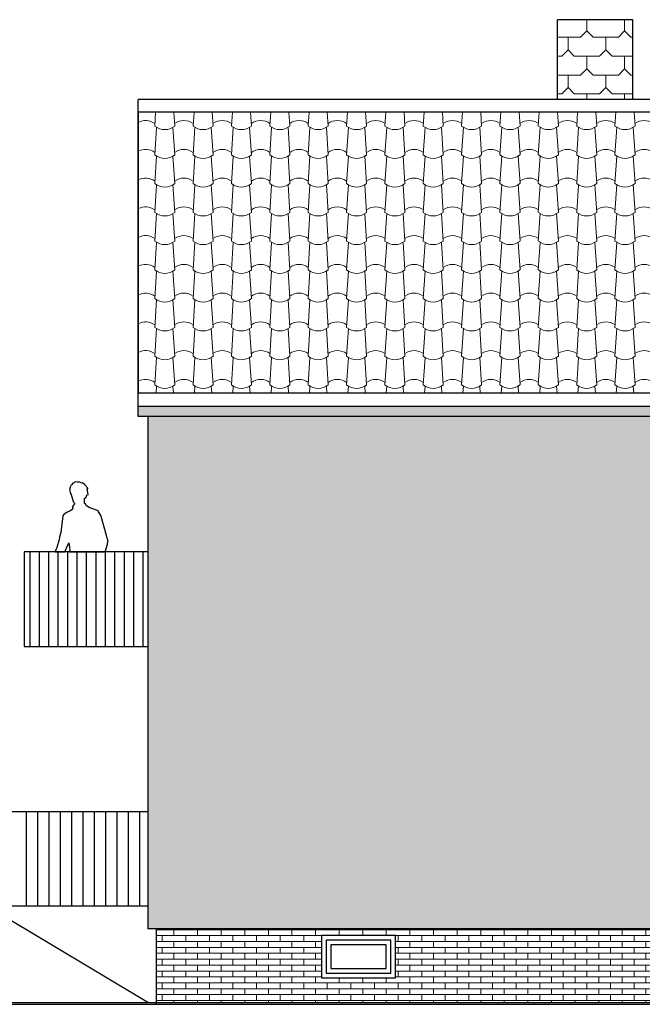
# Model space of a CAD drawing. Header units: millimetres. Extents: x 5 to 471, y 35 to 84.
# Tile 28 of 34: x 398 to 405, y 38 to 49. Entities that reach past the tile are written whole.
import ezdxf

# ---------------------------------------------------------------- set-up
doc = ezdxf.new("R2010")
doc.units = ezdxf.units.MM
doc.header["$MEASUREMENT"] = 0
for name, color, linetype in [('P_ZE_SCHNITT', 7, 'Continuous'), ('R_NT_DACH', 7, 'Continuous'), ('R_NT_FENSTER', 7, 'Continuous'), ('R_NT_HIDDEN', 7, 'Continuous'), ('R_NT_STAHL', 7, 'Continuous'), ('R_TR_BODEN', 7, 'Continuous'), ('R_TR_HIDDEN', 7, 'Continuous'), ('Schraffuren', 7, 'Continuous')]:
    doc.layers.add(name, color=color, linetype=linetype)
doc.linetypes.add('Terrainlinie', pattern='A,0,[1,Bl.Nr. 2.0011.Shx,S=0.000793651,R=0,X=0,Y=-0.043301],-0.1,0', length=0.1)

# ---------------------------------------------------------------- blocks, each defined once
blk = doc.blocks.new('*X350', base_point=(360.28, 39.361))
at = {"layer": 'Schraffuren', "color": 9, "linetype": 'Continuous', "lineweight": 18}
for p, q in [((399.711, 47.767), (399.701, 47.62)), ((399.904, 47.767), (399.914, 47.62)), ((400.118, 47.767), (400.108, 47.62)), ((400.311, 47.767), (400.32, 47.62)), ((400.524, 47.767), (400.514, 47.62)), ((400.717, 47.767), (400.727, 47.62)), ((400.93, 47.767), (400.921, 47.62)), ((401.123, 47.767), (401.133, 47.62)), ((401.337, 47.767), (401.327, 47.62)), ((401.53, 47.767), (401.54, 47.62)), ((401.743, 47.767), (401.733, 47.62)), ((401.936, 47.767), (401.946, 47.62)), ((402.15, 47.767), (402.14, 47.62)), ((402.343, 47.767), (402.352, 47.62)), ((402.556, 47.767), (402.546, 47.62)), ((402.749, 47.767), (402.759, 47.62)), ((402.962, 47.767), (402.953, 47.62)), ((403.155, 47.767), (403.165, 47.62)), ((403.369, 47.767), (403.359, 47.62)), ((403.562, 47.767), (403.572, 47.62)), ((403.775, 47.767), (403.765, 47.62)), ((403.968, 47.767), (403.978, 47.62)), ((404.182, 47.767), (404.172, 47.62)), ((404.375, 47.767), (404.384, 47.62)), ((404.588, 47.767), (404.578, 47.62)), ((404.781, 47.767), (404.791, 47.62)), ((399.721, 47.607), (399.701, 47.316)), ((399.895, 47.607), (399.914, 47.316)), ((400.127, 47.607), (400.108, 47.316)), ((400.301, 47.607), (400.32, 47.316)), ((400.534, 47.607), (400.514, 47.316)), ((400.707, 47.607), (400.727, 47.316)), ((400.94, 47.607), (400.921, 47.316)), ((401.114, 47.607), (401.133, 47.316)), ((401.346, 47.607), (401.327, 47.316)), ((401.52, 47.607), (401.54, 47.316)), ((401.753, 47.607), (401.733, 47.316)), ((401.927, 47.607), (401.946, 47.316)), ((402.159, 47.607), (402.14, 47.316)), ((402.333, 47.607), (402.352, 47.316)), ((402.566, 47.607), (402.546, 47.316)), ((402.739, 47.607), (402.759, 47.316)), ((402.972, 47.607), (402.953, 47.316)), ((403.146, 47.607), (403.165, 47.316)), ((403.378, 47.607), (403.359, 47.316)), ((403.552, 47.607), (403.572, 47.316)), ((403.785, 47.607), (403.765, 47.316)), ((403.959, 47.607), (403.978, 47.316)), ((404.191, 47.607), (404.172, 47.316)), ((404.365, 47.607), (404.384, 47.316)), ((404.598, 47.607), (404.578, 47.316)), ((404.771, 47.607), (404.791, 47.316)), ((399.721, 47.303), (399.701, 47.011)), ((399.895, 47.303), (399.914, 47.011)), ((400.127, 47.303), (400.108, 47.011)), ((400.301, 47.303), (400.32, 47.011)), ((400.534, 47.303), (400.514, 47.011)), ((400.707, 47.303), (400.727, 47.011)), ((400.94, 47.303), (400.921, 47.011)), ((401.114, 47.303), (401.133, 47.011)), ((401.346, 47.303), (401.327, 47.011)), ((401.52, 47.303), (401.54, 47.011)), ((401.753, 47.303), (401.733, 47.011)), ((401.927, 47.303), (401.946, 47.011)), ((402.159, 47.303), (402.14, 47.011)), ((402.333, 47.303), (402.352, 47.011)), ((402.566, 47.303), (402.546, 47.011)), ((402.739, 47.303), (402.759, 47.011)), ((402.972, 47.303), (402.953, 47.011)), ((403.146, 47.303), (403.165, 47.011)), ((403.378, 47.303), (403.359, 47.011)), ((403.552, 47.303), (403.572, 47.011)), ((403.785, 47.303), (403.765, 47.011)), ((403.959, 47.303), (403.978, 47.011)), ((404.191, 47.303), (404.172, 47.011)), ((404.365, 47.303), (404.384, 47.011)), ((404.598, 47.303), (404.578, 47.011)), ((404.771, 47.303), (404.791, 47.011)), ((399.721, 46.998), (399.701, 46.707)), ((399.895, 46.998), (399.914, 46.707)), ((400.127, 46.998), (400.108, 46.707)), ((400.301, 46.998), (400.32, 46.707)), ((400.534, 46.998), (400.514, 46.707)), ((400.707, 46.998), (400.727, 46.707)), ((400.94, 46.998), (400.921, 46.707)), ((401.114, 46.998), (401.133, 46.707)), ((401.346, 46.998), (401.327, 46.707)), ((401.52, 46.998), (401.54, 46.707)), ((401.753, 46.998), (401.733, 46.707)), ((401.927, 46.998), (401.946, 46.707)), ((402.159, 46.998), (402.14, 46.707)), ((402.333, 46.998), (402.352, 46.707)), ((402.566, 46.998), (402.546, 46.707)), ((402.739, 46.998), (402.759, 46.707)), ((402.972, 46.998), (402.953, 46.707)), ((403.146, 46.998), (403.165, 46.707)), ((403.378, 46.998), (403.359, 46.707)), ((403.552, 46.998), (403.572, 46.707)), ((403.785, 46.998), (403.765, 46.707)), ((403.959, 46.998), (403.978, 46.707)), ((404.191, 46.998), (404.172, 46.707)), ((404.365, 46.998), (404.384, 46.707)), ((404.598, 46.998), (404.578, 46.707)), ((404.771, 46.998), (404.791, 46.707)), ((399.721, 46.694), (399.701, 46.402)), ((399.895, 46.694), (399.914, 46.402)), ((400.127, 46.694), (400.108, 46.402)), ((400.301, 46.694), (400.32, 46.402)), ((400.534, 46.694), (400.514, 46.402)), ((400.707, 46.694), (400.727, 46.402)), ((400.94, 46.694), (400.92, 46.402)), ((401.114, 46.694), (401.133, 46.402)), ((401.346, 46.694), (401.327, 46.402)), ((401.52, 46.694), (401.54, 46.402)), ((401.753, 46.694), (401.733, 46.402)), ((401.927, 46.694), (401.946, 46.402)), ((402.159, 46.694), (402.14, 46.402)), ((402.333, 46.694), (402.352, 46.402)), ((402.566, 46.694), (402.546, 46.402)), ((402.739, 46.694), (402.759, 46.402)), ((402.972, 46.694), (402.953, 46.402)), ((403.146, 46.694), (403.165, 46.402)), ((403.378, 46.694), (403.359, 46.402)), ((403.552, 46.694), (403.572, 46.402)), ((403.785, 46.694), (403.765, 46.402)), ((403.959, 46.694), (403.978, 46.402)), ((404.191, 46.694), (404.172, 46.402)), ((404.365, 46.694), (404.384, 46.402)), ((404.598, 46.694), (404.578, 46.402)), ((404.771, 46.694), (404.791, 46.402)), ((399.721, 46.389), (399.701, 46.098)), ((399.895, 46.389), (399.914, 46.098)), ((400.127, 46.389), (400.108, 46.098)), ((400.301, 46.389), (400.32, 46.098)), ((400.534, 46.389), (400.514, 46.098)), ((400.707, 46.389), (400.727, 46.098)), ((400.94, 46.389), (400.92, 46.098)), ((401.114, 46.389), (401.133, 46.098)), ((401.346, 46.389), (401.327, 46.098)), ((401.52, 46.389), (401.54, 46.098)), ((401.753, 46.389), (401.733, 46.098)), ((401.927, 46.389), (401.946, 46.098)), ((402.159, 46.389), (402.14, 46.098)), ((402.333, 46.389), (402.352, 46.098)), ((402.566, 46.389), (402.546, 46.098)), ((402.739, 46.389), (402.759, 46.098)), ((402.972, 46.389), (402.952, 46.098)), ((403.146, 46.389), (403.165, 46.098)), ((403.378, 46.389), (403.359, 46.098)), ((403.552, 46.389), (403.572, 46.098)), ((403.785, 46.389), (403.765, 46.098)), ((403.959, 46.389), (403.978, 46.098)), ((404.191, 46.389), (404.172, 46.098)), ((404.365, 46.389), (404.384, 46.098)), ((404.598, 46.389), (404.578, 46.098)), ((404.771, 46.389), (404.791, 46.098)), ((399.721, 46.085), (399.701, 45.793)), ((399.895, 46.085), (399.914, 45.793)), ((400.127, 46.085), (400.108, 45.793)), ((400.301, 46.085), (400.32, 45.793)), ((400.534, 46.085), (400.514, 45.793)), ((400.707, 46.085), (400.727, 45.793)), ((400.94, 46.085), (400.92, 45.793)), ((401.114, 46.085), (401.133, 45.793)), ((401.346, 46.085), (401.327, 45.793)), ((401.52, 46.085), (401.54, 45.793)), ((401.753, 46.085), (401.733, 45.793)), ((401.927, 46.085), (401.946, 45.793)), ((402.159, 46.085), (402.14, 45.793)), ((402.333, 46.085), (402.352, 45.793)), ((402.565, 46.085), (402.546, 45.793)), ((402.739, 46.085), (402.759, 45.793)), ((402.972, 46.085), (402.952, 45.793)), ((403.146, 46.085), (403.165, 45.793)), ((403.378, 46.085), (403.359, 45.793)), ((403.552, 46.085), (403.572, 45.793)), ((403.785, 46.085), (403.765, 45.793)), ((403.959, 46.085), (403.978, 45.793)), ((404.191, 46.085), (404.172, 45.793)), ((404.365, 46.085), (404.384, 45.793)), ((404.598, 46.085), (404.578, 45.793)), ((404.771, 46.085), (404.791, 45.793)), ((399.721, 45.78), (399.701, 45.489)), ((399.895, 45.78), (399.914, 45.489)), ((400.127, 45.78), (400.108, 45.489)), ((400.301, 45.78), (400.32, 45.489)), ((400.533, 45.78), (400.514, 45.489)), ((400.707, 45.78), (400.727, 45.489)), ((400.94, 45.78), (400.92, 45.489)), ((401.114, 45.78), (401.133, 45.489)), ((401.346, 45.78), (401.327, 45.489)), ((401.52, 45.78), (401.54, 45.489)), ((401.753, 45.78), (401.733, 45.489)), ((401.926, 45.78), (401.946, 45.489)), ((402.159, 45.78), (402.14, 45.489)), ((402.333, 45.78), (402.352, 45.489)), ((402.565, 45.78), (402.546, 45.489)), ((402.739, 45.78), (402.759, 45.489)), ((402.972, 45.78), (402.952, 45.489)), ((403.146, 45.78), (403.165, 45.489)), ((403.378, 45.78), (403.359, 45.489)), ((403.552, 45.78), (403.572, 45.489)), ((403.785, 45.78), (403.765, 45.489)), ((403.958, 45.78), (403.978, 45.489)), ((404.191, 45.78), (404.172, 45.489)), ((404.365, 45.78), (404.384, 45.489)), ((404.597, 45.78), (404.578, 45.489)), ((404.771, 45.78), (404.791, 45.489)), ((399.721, 45.476), (399.701, 45.184)), ((399.894, 45.476), (399.914, 45.184)), ((400.127, 45.476), (400.108, 45.184)), ((400.301, 45.476), (400.32, 45.184)), ((400.533, 45.476), (400.514, 45.184)), ((400.707, 45.476), (400.727, 45.184)), ((400.94, 45.476), (400.92, 45.184)), ((401.114, 45.476), (401.133, 45.184)), ((401.346, 45.476), (401.327, 45.184)), ((401.52, 45.476), (401.54, 45.184)), ((401.753, 45.476), (401.733, 45.184)), ((401.926, 45.476), (401.946, 45.184)), ((402.159, 45.476), (402.14, 45.184)), ((402.333, 45.476), (402.352, 45.184)), ((402.565, 45.476), (402.546, 45.184)), ((402.739, 45.476), (402.759, 45.184)), ((402.972, 45.476), (402.952, 45.184)), ((403.146, 45.476), (403.165, 45.184)), ((403.378, 45.476), (403.359, 45.184)), ((403.552, 45.476), (403.572, 45.184)), ((403.785, 45.476), (403.765, 45.184)), ((403.958, 45.476), (403.978, 45.184)), ((404.191, 45.476), (404.172, 45.184)), ((404.365, 45.476), (404.384, 45.184)), ((404.597, 45.476), (404.578, 45.184)), ((404.771, 45.476), (404.791, 45.184)), ((399.721, 45.171), (399.701, 44.88)), ((399.894, 45.171), (399.914, 44.88)), ((400.127, 45.171), (400.108, 44.88)), ((400.301, 45.171), (400.32, 44.88)), ((400.533, 45.171), (400.514, 44.88)), ((400.707, 45.171), (400.727, 44.88)), ((400.94, 45.171), (400.92, 44.88)), ((401.114, 45.171), (401.133, 44.88)), ((401.346, 45.171), (401.327, 44.88)), ((401.52, 45.171), (401.54, 44.88)), ((401.753, 45.171), (401.733, 44.88)), ((401.926, 45.171), (401.946, 44.88)), ((402.159, 45.171), (402.14, 44.88)), ((402.333, 45.171), (402.352, 44.88)), ((402.565, 45.171), (402.546, 44.88)), ((402.739, 45.171), (402.759, 44.88)), ((402.972, 45.171), (402.952, 44.88)), ((403.146, 45.171), (403.165, 44.88)), ((403.378, 45.171), (403.359, 44.88)), ((403.552, 45.171), (403.572, 44.88)), ((403.785, 45.171), (403.765, 44.88)), ((403.958, 45.171), (403.978, 44.88)), ((404.191, 45.171), (404.172, 44.88)), ((404.365, 45.171), (404.384, 44.88)), ((404.597, 45.171), (404.578, 44.88)), ((404.771, 45.171), (404.791, 44.88)), ((399.721, 44.867), (399.716, 44.791)), ((399.894, 44.867), (399.9, 44.791)), ((400.127, 44.867), (400.122, 44.791)), ((400.301, 44.867), (400.306, 44.791)), ((400.533, 44.867), (400.528, 44.791)), ((400.707, 44.867), (400.712, 44.791)), ((400.94, 44.867), (400.935, 44.791)), ((401.114, 44.867), (401.119, 44.791)), ((401.346, 44.867), (401.341, 44.791)), ((401.52, 44.867), (401.525, 44.791)), ((401.753, 44.867), (401.748, 44.791)), ((401.926, 44.867), (401.932, 44.791)), ((402.159, 44.867), (402.154, 44.791)), ((402.333, 44.867), (402.338, 44.791)), ((402.565, 44.867), (402.56, 44.791)), ((402.739, 44.867), (402.744, 44.791)), ((402.972, 44.867), (402.967, 44.791)), ((403.146, 44.867), (403.151, 44.791)), ((403.378, 44.867), (403.373, 44.791)), ((403.552, 44.867), (403.557, 44.791)), ((403.785, 44.867), (403.78, 44.791)), ((403.958, 44.867), (403.964, 44.791)), ((404.191, 44.867), (404.186, 44.791)), ((404.365, 44.867), (404.37, 44.791)), ((404.597, 44.867), (404.592, 44.791)), ((404.771, 44.867), (404.776, 44.791))]:
    blk.add_line(p, q, dxfattribs=at)
for centre, start_param, end_param in [((399.604, 47.322), 5.856101, 6.610986), ((400.011, 47.322), 5.856101, 6.710269), ((400.417, 47.322), 5.856101, 6.710269), ((400.824, 47.322), 5.856101, 6.710269), ((401.23, 47.322), 5.856101, 6.710269), ((401.636, 47.322), 5.856101, 6.710269), ((402.043, 47.322), 5.856101, 6.710269), ((402.449, 47.322), 5.856101, 6.710269), ((402.856, 47.322), 5.856101, 6.710269), ((403.262, 47.322), 5.856101, 6.710269), ((403.668, 47.322), 5.856101, 6.710269), ((404.075, 47.322), 5.856101, 6.710269), ((404.481, 47.322), 5.856101, 6.710269), ((404.888, 47.322), 5.856101, 6.710269), ((399.808, 47.94), 2.678918, 3.604267), ((400.214, 47.94), 2.678918, 3.604267), ((400.62, 47.94), 2.678918, 3.604267), ((401.027, 47.94), 2.678918, 3.604267), ((401.433, 47.94), 2.678918, 3.604267), ((401.84, 47.94), 2.678918, 3.604267), ((402.246, 47.94), 2.678918, 3.604267), ((402.652, 47.94), 2.678918, 3.604267), ((403.059, 47.94), 2.678918, 3.604267), ((403.465, 47.94), 2.678918, 3.604267), ((403.872, 47.94), 2.678918, 3.604267), ((404.278, 47.94), 2.678918, 3.604267), ((404.684, 47.94), 2.678918, 3.604267), ((399.604, 47.017), 5.856101, 6.610942), ((400.011, 47.017), 5.856101, 6.710269), ((400.417, 47.017), 5.856101, 6.710269), ((400.824, 47.017), 5.856101, 6.710269), ((401.23, 47.017), 5.856101, 6.710269), ((401.636, 47.017), 5.856101, 6.710269), ((402.043, 47.017), 5.856101, 6.710269), ((402.449, 47.017), 5.856101, 6.710269), ((402.856, 47.017), 5.856101, 6.710269), ((403.262, 47.017), 5.856101, 6.710269), ((403.668, 47.017), 5.856101, 6.710269), ((404.075, 47.017), 5.856101, 6.710269), ((404.481, 47.017), 5.856101, 6.710269), ((404.888, 47.017), 5.856101, 6.710269), ((399.808, 47.635), 2.678918, 3.604267), ((400.214, 47.635), 2.678918, 3.604267), ((400.62, 47.635), 2.678918, 3.604267), ((401.027, 47.635), 2.678918, 3.604267), ((401.433, 47.635), 2.678918, 3.604267), ((401.84, 47.635), 2.678918, 3.604267), ((402.246, 47.635), 2.678918, 3.604267), ((402.652, 47.635), 2.678918, 3.604267), ((403.059, 47.635), 2.678918, 3.604267), ((403.465, 47.635), 2.678918, 3.604267), ((403.872, 47.635), 2.678918, 3.604267), ((404.278, 47.635), 2.678918, 3.604267), ((404.684, 47.635), 2.678918, 3.604267), ((399.604, 46.713), 5.856101, 6.610897), ((400.011, 46.713), 5.856101, 6.710269), ((400.417, 46.713), 5.856101, 6.710269), ((400.824, 46.713), 5.856101, 6.710269), ((401.23, 46.713), 5.856101, 6.710269), ((401.636, 46.713), 5.856101, 6.710269), ((402.043, 46.713), 5.856101, 6.710269), ((402.449, 46.713), 5.856101, 6.710269), ((402.856, 46.713), 5.856101, 6.710269), ((403.262, 46.713), 5.856101, 6.710269), ((403.668, 46.713), 5.856101, 6.710269), ((404.075, 46.713), 5.856101, 6.710269), ((404.481, 46.713), 5.856101, 6.710269), ((404.888, 46.713), 5.856101, 6.710269), ((399.808, 47.331), 2.678918, 3.604267), ((400.214, 47.331), 2.678918, 3.604267), ((400.62, 47.331), 2.678918, 3.604267), ((401.027, 47.331), 2.678918, 3.604267), ((401.433, 47.331), 2.678918, 3.604267), ((401.84, 47.331), 2.678918, 3.604267), ((402.246, 47.331), 2.678918, 3.604267), ((402.652, 47.331), 2.678918, 3.604267), ((403.059, 47.331), 2.678918, 3.604267), ((403.465, 47.331), 2.678918, 3.604267), ((403.872, 47.331), 2.678918, 3.604267), ((404.278, 47.331), 2.678918, 3.604267), ((404.684, 47.331), 2.678918, 3.604267), ((399.604, 46.408), 5.856101, 6.610853), ((400.011, 46.408), 5.856101, 6.710269), ((400.417, 46.408), 5.856101, 6.710269), ((400.824, 46.408), 5.856101, 6.710269), ((401.23, 46.408), 5.856101, 6.710269), ((401.636, 46.408), 5.856101, 6.710269), ((402.043, 46.408), 5.856101, 6.710269), ((402.449, 46.408), 5.856101, 6.710269), ((402.856, 46.408), 5.856101, 6.710269), ((403.262, 46.408), 5.856101, 6.710269), ((403.668, 46.408), 5.856101, 6.710269), ((404.075, 46.408), 5.856101, 6.710269), ((404.481, 46.408), 5.856101, 6.710269), ((404.888, 46.408), 5.856101, 6.710269), ((399.808, 47.026), 2.678918, 3.604267), ((400.214, 47.026), 2.678918, 3.604267), ((400.62, 47.026), 2.678918, 3.604267), ((401.027, 47.026), 2.678918, 3.604267), ((401.433, 47.026), 2.678918, 3.604267), ((401.84, 47.026), 2.678918, 3.604267), ((402.246, 47.026), 2.678918, 3.604267), ((402.652, 47.026), 2.678918, 3.604267), ((403.059, 47.026), 2.678918, 3.604267), ((403.465, 47.026), 2.678918, 3.604267), ((403.872, 47.026), 2.678918, 3.604267), ((404.278, 47.026), 2.678918, 3.604267), ((404.684, 47.026), 2.678918, 3.604267), ((399.604, 46.104), 5.856101, 6.610809), ((399.808, 46.722), 2.678918, 3.604267), ((400.011, 46.104), 5.856101, 6.710269), ((400.214, 46.722), 2.678918, 3.604267), ((400.417, 46.104), 5.856101, 6.710269), ((400.62, 46.722), 2.678918, 3.604267), ((400.824, 46.104), 5.856101, 6.710269), ((401.027, 46.722), 2.678918, 3.604267), ((401.23, 46.104), 5.856101, 6.710269), ((401.433, 46.722), 2.678918, 3.604267), ((401.636, 46.104), 5.856101, 6.710269), ((401.84, 46.722), 2.678918, 3.604267), ((402.043, 46.104), 5.856101, 6.710269), ((402.246, 46.722), 2.678918, 3.604267), ((402.449, 46.104), 5.856101, 6.710269), ((402.652, 46.722), 2.678918, 3.604267), ((402.856, 46.104), 5.856101, 6.710269), ((403.059, 46.722), 2.678918, 3.604267), ((403.262, 46.104), 5.856101, 6.710269), ((403.465, 46.722), 2.678918, 3.604267), ((403.668, 46.104), 5.856101, 6.710269), ((403.872, 46.722), 2.678918, 3.604267), ((404.075, 46.104), 5.856101, 6.710269), ((404.278, 46.722), 2.678918, 3.604267), ((404.481, 46.104), 5.856101, 6.710269), ((404.684, 46.722), 2.678918, 3.604267), ((404.888, 46.104), 5.856101, 6.710269), ((399.604, 45.799), 5.856101, 6.610764), ((399.808, 46.417), 2.678918, 3.604267), ((400.011, 45.799), 5.856101, 6.710269), ((400.214, 46.417), 2.678918, 3.604267), ((400.417, 45.799), 5.856101, 6.710269), ((400.62, 46.417), 2.678918, 3.604267), ((400.824, 45.799), 5.856101, 6.710269), ((401.027, 46.417), 2.678918, 3.604267), ((401.23, 45.799), 5.856101, 6.710269), ((401.433, 46.417), 2.678918, 3.604267), ((401.636, 45.799), 5.856101, 6.710269), ((401.84, 46.417), 2.678918, 3.604267), ((402.043, 45.799), 5.856101, 6.710269), ((402.246, 46.417), 2.678918, 3.604267), ((402.449, 45.799), 5.856101, 6.710269), ((402.652, 46.417), 2.678918, 3.604267), ((402.856, 45.799), 5.856101, 6.710269), ((403.059, 46.417), 2.678918, 3.604267), ((403.262, 45.799), 5.856101, 6.710269), ((403.465, 46.417), 2.678918, 3.604267), ((403.668, 45.799), 5.856101, 6.710269), ((403.872, 46.417), 2.678918, 3.604267), ((404.075, 45.799), 5.856101, 6.710269), ((404.278, 46.417), 2.678918, 3.604267), ((404.481, 45.799), 5.856101, 6.710269), ((404.684, 46.417), 2.678918, 3.604267), ((404.888, 45.799), 5.856101, 6.710269), ((399.604, 45.495), 5.856101, 6.61072), ((399.808, 46.113), 2.678918, 3.604267), ((400.011, 45.495), 5.856101, 6.710269), ((400.214, 46.113), 2.678918, 3.604267), ((400.417, 45.495), 5.856101, 6.710269), ((400.62, 46.113), 2.678918, 3.604267), ((400.824, 45.495), 5.856101, 6.710269), ((401.027, 46.113), 2.678918, 3.604267), ((401.23, 45.495), 5.856101, 6.710269), ((401.433, 46.113), 2.678918, 3.604267), ((401.636, 45.495), 5.856101, 6.710269), ((401.84, 46.113), 2.678918, 3.604267), ((402.043, 45.495), 5.856101, 6.710269), ((402.246, 46.113), 2.678918, 3.604267), ((402.449, 45.495), 5.856101, 6.710269), ((402.652, 46.113), 2.678918, 3.604267), ((402.856, 45.495), 5.856101, 6.710269), ((403.059, 46.113), 2.678918, 3.604267), ((403.262, 45.495), 5.856101, 6.710269), ((403.465, 46.113), 2.678918, 3.604267), ((403.668, 45.495), 5.856101, 6.710269), ((403.872, 46.113), 2.678918, 3.604267), ((404.075, 45.495), 5.856101, 6.710269), ((404.278, 46.113), 2.678918, 3.604267), ((404.481, 45.495), 5.856101, 6.710269), ((404.684, 46.113), 2.678918, 3.604267), ((404.888, 45.495), 5.856101, 6.710269), ((399.604, 45.19), 5.856101, 6.610676), ((399.808, 45.808), 2.678918, 3.604267), ((400.011, 45.19), 5.856101, 6.710269), ((400.214, 45.808), 2.678918, 3.604267), ((400.417, 45.19), 5.856101, 6.710269), ((400.62, 45.808), 2.678918, 3.604267), ((400.824, 45.19), 5.856101, 6.710269), ((401.027, 45.808), 2.678918, 3.604267), ((401.23, 45.19), 5.856101, 6.710269), ((401.433, 45.808), 2.678918, 3.604267), ((401.636, 45.19), 5.856101, 6.710269), ((401.84, 45.808), 2.678918, 3.604267), ((402.043, 45.19), 5.856101, 6.710269), ((402.246, 45.808), 2.678918, 3.604267), ((402.449, 45.19), 5.856101, 6.710269), ((402.652, 45.808), 2.678918, 3.604267), ((402.856, 45.19), 5.856101, 6.710269), ((403.059, 45.808), 2.678918, 3.604267), ((403.262, 45.19), 5.856101, 6.710269), ((403.465, 45.808), 2.678918, 3.604267), ((403.668, 45.19), 5.856101, 6.710269), ((403.872, 45.808), 2.678918, 3.604267), ((404.075, 45.19), 5.856101, 6.710269), ((404.278, 45.808), 2.678918, 3.604267), ((404.481, 45.19), 5.856101, 6.710269), ((404.684, 45.808), 2.678918, 3.604267), ((404.888, 45.19), 5.856101, 6.710269), ((399.604, 44.886), 5.856101, 6.610631), ((400.011, 44.886), 5.856101, 6.710269), ((400.417, 44.886), 5.856101, 6.710269), ((400.824, 44.886), 5.856101, 6.710269), ((401.23, 44.886), 5.856101, 6.710269), ((401.636, 44.886), 5.856101, 6.710269), ((402.043, 44.886), 5.856101, 6.710269), ((402.449, 44.886), 5.856101, 6.710269), ((402.856, 44.886), 5.856101, 6.710269), ((403.262, 44.886), 5.856101, 6.710269), ((403.668, 44.886), 5.856101, 6.710269), ((404.075, 44.886), 5.856101, 6.710269), ((404.481, 44.886), 5.856101, 6.710269), ((404.888, 44.886), 5.856101, 6.710269), ((399.808, 45.504), 2.678918, 3.604267), ((400.214, 45.504), 2.678918, 3.604267), ((400.62, 45.504), 2.678918, 3.604267), ((401.027, 45.504), 2.678918, 3.604267), ((401.433, 45.504), 2.678918, 3.604267), ((401.84, 45.504), 2.678918, 3.604267), ((402.246, 45.504), 2.678918, 3.604267), ((402.652, 45.504), 2.678918, 3.604267), ((403.059, 45.504), 2.678918, 3.604267), ((403.465, 45.504), 2.678918, 3.604267), ((403.872, 45.504), 2.678918, 3.604267), ((404.278, 45.504), 2.678918, 3.604267), ((404.684, 45.504), 2.678918, 3.604267), ((399.604, 44.581), 5.856101, 6.610587), ((400.011, 44.581), 5.856101, 6.710269), ((400.417, 44.581), 5.856101, 6.710269), ((400.824, 44.581), 5.856101, 6.710269), ((401.23, 44.581), 5.856101, 6.710269), ((401.636, 44.581), 5.856101, 6.710269), ((402.043, 44.581), 5.856101, 6.710269), ((402.449, 44.581), 5.856101, 6.710269), ((402.856, 44.581), 5.856101, 6.710269), ((403.262, 44.581), 5.856101, 6.710269), ((403.668, 44.581), 5.856101, 6.710269), ((404.075, 44.581), 5.856101, 6.710269), ((404.481, 44.581), 5.856101, 6.710269), ((404.888, 44.581), 5.856101, 6.710269), ((399.808, 45.199), 2.678918, 3.604267), ((400.214, 45.199), 2.678918, 3.604267), ((400.62, 45.199), 2.678918, 3.604267), ((401.027, 45.199), 2.678918, 3.604267), ((401.433, 45.199), 2.678918, 3.604267), ((401.84, 45.199), 2.678918, 3.604267), ((402.246, 45.199), 2.678918, 3.604267), ((402.652, 45.199), 2.678918, 3.604267), ((403.059, 45.199), 2.678918, 3.604267), ((403.465, 45.199), 2.678918, 3.604267), ((403.872, 45.199), 2.678918, 3.604267), ((404.278, 45.199), 2.678918, 3.604267), ((404.684, 45.199), 2.678918, 3.604267)]:
    blk.add_ellipse(centre, major_axis=(0, 0.357), ratio=0.666667, start_param=start_param, end_param=end_param, dxfattribs=at)
blk = doc.blocks.new('Schraffur_1_5', base_point=(360.28, 39.361))
at = {"layer": 'Schraffuren', "color": 255, "linetype": 'Continuous', "lineweight": 18}
for p, q in [((410.898, 47.767), (399.528, 47.767)), ((399.528, 47.767), (399.528, 44.791)), ((399.528, 44.791), (410.898, 44.791))]:
    blk.add_line(p, q, dxfattribs=at)
at = {"layer": 'Schraffuren', "color": 9, "linetype": 'Continuous', "lineweight": 18}
blk.add_blockref('*X350', (360.28, 39.361), dxfattribs=at)

msp = doc.modelspace()

# ---------------------------------------------------------------- hatches: boundary and pattern name
at = {"layer": 'Schraffuren', "linetype": 'Continuous', "lineweight": 18}
h = msp.add_hatch(dxfattribs=at)
h.set_pattern_fill('Dachschiefer_0005', color=9, style=0, pattern_type=2)
h.set_pattern_definition([(0, (360.34694, 39.361), (0, 0.4), [0.2666667, -0.1333333]), (0, (360.54694, 39.561), (0, 0.4), [0.2666667, -0.1333333]), (90, (360.28027, 39.42768), (-0.4, 0), [0.1333333, -0.2666667]), (90, (360.48027, 39.62768), (-0.4, 0), [0.1333333, -0.2666667]), (45, (360.2136, 39.361), (-0.2, 0.2), [0.0942809, -0.1885618]), (-45, (360.28027, 39.42768), (0.2, 0.2), [0.0942809, -0.1885618])])
h.paths.add_polyline_path([(404.76777, 48.74703), (403.96777, 48.74703), (403.96777, 47.90198), (404.76777, 47.90198)], flags=0)
at = {"layer": 'Schraffuren', "linetype": 'Continuous', "lineweight": 0}
msp.add_hatch(color=27, dxfattribs=at).paths.add_polyline_path([(399.52777, 44.54477), (410.89777, 44.54477), (410.89777, 44.65252), (399.52777, 44.65252)], flags=0)
at = {"layer": 'Schraffuren', "linetype": 'Continuous', "lineweight": 18}
h = msp.add_hatch(dxfattribs=at)
h.set_pattern_fill('Zement_gebunden_0005', color=9, style=0, pattern_type=2)
h.set_pattern_definition([(45, (360.28027, 39.36101), (-0.05303301, 0.05303301), [0, -0.075])])
h.paths.add_polyline_path([(399.62777, 39.12101), (410.79777, 39.12101), (410.79777, 44.54477), (399.62777, 44.54477)], flags=0)
h.paths.add_polyline_path([(405.75277, 43.41101), (404.96777, 43.41101), (404.96777, 44.37101), (405.75277, 44.37101)], flags=0)
h.paths.add_polyline_path([(404.96777, 41.62101), (405.75277, 41.62101), (405.75277, 40.66101), (404.96777, 40.66101)], flags=0)
h.paths.add_polyline_path([(407.14777, 43.41101), (406.36277, 43.41101), (406.36277, 44.37101), (407.14777, 44.37101)], flags=0)
h.paths.add_polyline_path([(406.36277, 40.66101), (406.36277, 41.62101), (407.14777, 41.62101), (407.14777, 40.66101)], flags=0)
at = {"layer": 'Schraffuren', "linetype": 'Continuous'}
h = msp.add_hatch(dxfattribs=at)
h.set_pattern_fill('Holz_Schalung__stehend___82', color=256, style=0, pattern_type=2)
h.set_pattern_definition([(90, (360.28027, 39.36101), (-0.1, 0), [])])
h.paths.add_polyline_path([(398.31777, 43.11101), (398.31777, 42.11101), (399.62777, 42.11101), (399.62777, 43.11101)], flags=0)
at = {"layer": 'Schraffuren', "linetype": 'Continuous', "lineweight": 18}
h = msp.add_hatch(dxfattribs=at)
h.set_pattern_fill('MW_Verband__Läufer__DF_0005', color=9, style=0, pattern_type=2)
h.set_pattern_definition([(0, (360.28027, 39.36101), (0, 0.0625), []), (90, (360.28027, 39.361), (-0.25, 0), [0.0625, -0.0625]), (90, (360.40527, 39.4235), (-0.25, 0), [0.0625, -0.0625])])
h.paths.add_polyline_path([(399.71777, 39.12101), (399.71777, 38.34101), (410.70777, 38.34101), (410.70777, 39.12101)], flags=0)
h.paths.add_polyline_path([(402.25277, 38.60101), (401.46777, 38.60101), (401.46777, 39.05101), (402.25277, 39.05101)], flags=0)
h.paths.add_polyline_path([(406.37277, 38.60101), (406.37277, 39.05101), (407.15777, 39.05101), (407.15777, 38.60101)], flags=0)

# ---------------------------------------------------------------- linework, layer by layer
at = {"layer": 'P_ZE_SCHNITT', "linetype": 'Continuous', "flags": 128}
msp.add_lwpolyline([(399.17665, 43.11101), (399.20103, 43.19514), (399.20103, 43.20267), (399.20396, 43.21361), (399.20396, 43.2403), (399.19411, 43.2671), (399.192, 43.28396), (399.13281, 43.48483), (399.12544, 43.5026), (399.10713, 43.53433), (399.10073, 43.54509), (399.0083, 43.58255), (398.9799, 43.59895), (398.96512, 43.62453), (398.95783, 43.62313), (398.95783, 43.6814), (398.97084, 43.684), (398.9801, 43.70004), (398.9853, 43.71944), (398.99529, 43.71469), (398.98593, 43.78128), (398.99217, 43.7792), (398.99165, 43.78597), (398.96119, 43.82171), (398.93715, 43.84178), (398.93234, 43.84053), (398.90585, 43.85123), (398.88868, 43.85131), (398.87924, 43.85131), (398.86605, 43.85293), (398.8531, 43.84952), (398.83946, 43.83886), (398.83705, 43.84455), (398.82055, 43.82265), (398.81578, 43.82366), (398.8123, 43.81182), (398.80411, 43.79579), (398.79958, 43.77279), (398.80393, 43.76843), (398.80658, 43.73383), (398.80951, 43.73509), (398.81106, 43.72408), (398.81662, 43.72714), (398.81662, 43.71669), (398.84123, 43.63724), (398.84636, 43.63067), (398.85337, 43.62784), (398.85337, 43.61582), (398.84122, 43.60632), (398.82918, 43.59034), (398.82918, 43.5779), (398.83461, 43.56902), (398.82711, 43.55905), (398.80154, 43.54191), (398.77531, 43.53077), (398.73924, 43.50866), (398.72706, 43.4925), (398.70562, 43.31778), (398.69397, 43.26947), (398.69007, 43.23763), (398.67859, 43.20922), (398.67667, 43.1936), (398.66182, 43.14917), (398.65604, 43.14375), (398.64701, 43.11101), (398.74997, 43.11101), (398.78058, 43.18678), (398.7926, 43.20769), (398.79766, 43.15639), (398.80344, 43.1376), (398.7973, 43.11101)], close=True, dxfattribs=at)
at = {"layer": 'R_NT_DACH', "linetype": 'Continuous'}
for p, q in [((399.52777, 44.54477), (399.52777, 47.90198)), ((410.89777, 47.90198), (399.52777, 47.90198)), ((410.89777, 47.76747), (399.52777, 47.76747)), ((410.89777, 44.79068), (399.52777, 44.79068)), ((410.89777, 44.65252), (399.52777, 44.65252)), ((410.89777, 44.54477), (399.52777, 44.54477))]:
    msp.add_line(p, q, dxfattribs=at)
at = {"layer": 'R_NT_FENSTER', "linetype": 'Continuous'}
for p, q in [((402.25277, 39.05101), (401.46777, 39.05101)), ((401.46777, 39.05101), (401.46777, 38.60101)), ((402.20277, 39.00101), (401.51777, 39.00101)), ((401.51777, 39.00101), (401.51777, 38.65101)), ((402.20277, 38.65101), (402.20277, 39.00101)), ((402.25277, 38.60101), (402.25277, 39.05101)), ((402.15277, 38.95101), (401.56753, 38.95101)), ((401.56753, 38.95101), (401.56753, 38.70101)), ((402.15277, 38.70101), (402.15277, 38.95101)), ((401.56753, 38.70101), (402.15277, 38.70101)), ((401.46777, 38.60101), (402.25277, 38.60101)), ((401.51777, 38.65101), (402.20277, 38.65101))]:
    msp.add_line(p, q, dxfattribs=at)
at = {"layer": 'R_NT_HIDDEN', "linetype": 'Continuous'}
for p, q in [((403.96777, 47.90198), (403.96777, 48.74703)), ((404.76777, 48.74703), (403.96777, 48.74703)), ((404.76777, 47.90198), (404.76777, 48.74703)), ((398.31777, 43.11101), (398.31777, 42.11101)), ((399.62777, 43.11101), (398.31777, 43.11101)), ((398.31777, 42.11101), (399.62777, 42.11101)), ((399.62777, 39.36101), (396.21777, 39.36101)), ((399.62777, 38.34101), (397.92277, 39.36101)), ((410.79777, 39.12101), (399.62777, 39.12101))]:
    msp.add_line(p, q, dxfattribs=at)
at = {"layer": 'R_NT_STAHL', "linetype": 'Continuous'}
for p, q in [((396.21777, 40.36101), (399.62777, 40.36101)), ((398.34391, 39.36101), (398.34391, 40.36101)), ((398.46391, 39.36101), (398.46391, 40.36101)), ((398.58391, 39.36101), (398.58391, 40.36101)), ((398.70391, 39.36101), (398.70391, 40.36101)), ((398.82391, 39.36101), (398.82391, 40.36101)), ((398.94391, 39.36101), (398.94391, 40.36101)), ((399.06391, 39.36101), (399.06391, 40.36101)), ((399.18391, 39.36101), (399.18391, 40.36101)), ((399.30391, 39.36101), (399.30391, 40.36101)), ((399.42391, 39.36101), (399.42391, 40.36101)), ((399.54391, 39.36101), (399.54391, 40.36101))]:
    msp.add_line(p, q, dxfattribs=at)
at = {"layer": 'R_TR_BODEN', "linetype": 'Continuous'}
msp.add_line((393.10446, 38.34101), (416.51393, 38.34101), dxfattribs=at)
at = {"layer": 'R_TR_BODEN', "linetype": 'Terrainlinie'}
msp.add_line((393.10446, 38.32101), (416.51505, 38.32101), dxfattribs=at)
at = {"layer": 'R_TR_HIDDEN', "linetype": 'Continuous'}
for p, q in [((399.62777, 44.54477), (399.62777, 39.12101)), ((399.71777, 39.12101), (399.71777, 38.32101))]:
    msp.add_line(p, q, dxfattribs=at)
at = {"layer": 'Schraffuren', "color": 255, "linetype": 'Continuous', "lineweight": 18, "flags": 128}
for points in [[(404.76777, 48.74703), (403.96777, 48.74703), (403.96777, 47.90198), (404.76777, 47.90198)], [(399.52777, 44.54477), (410.89777, 44.54477), (410.89777, 44.65252), (399.52777, 44.65252)], [(399.62777, 39.12101), (410.79777, 39.12101), (410.79777, 44.54477), (399.62777, 44.54477)], [(398.31777, 43.11101), (398.31777, 42.11101), (399.62777, 42.11101), (399.62777, 43.11101)], [(399.71777, 39.12101), (399.71777, 38.34101), (410.70777, 38.34101), (410.70777, 39.12101)], [(402.25277, 38.60101), (401.46777, 38.60101), (401.46777, 39.05101), (402.25277, 39.05101)]]:
    msp.add_lwpolyline(points, close=True, dxfattribs=at)

# ---------------------------------------------------------------- block references
at = {"layer": 'Schraffuren', "color": 9, "linetype": 'Continuous', "lineweight": 18}
msp.add_blockref('Schraffur_1_5', (360.28027, 39.36101), dxfattribs=at)

doc.saveas('drawing.dxf')
